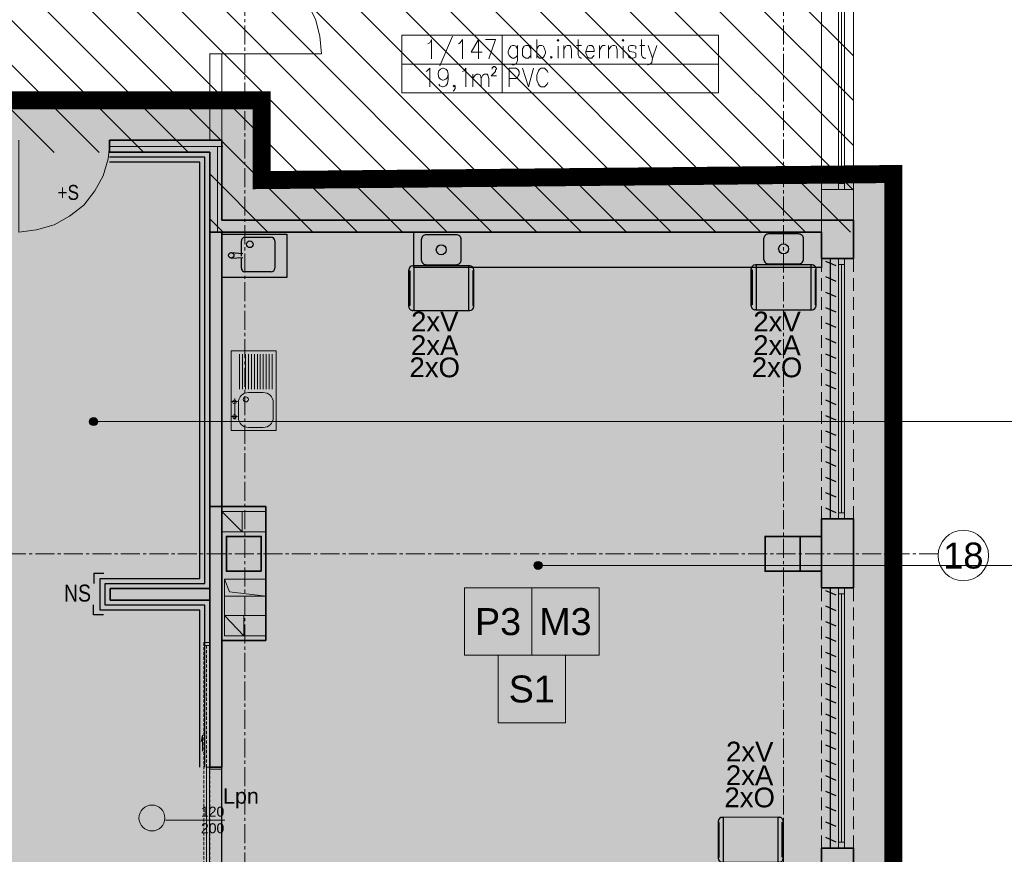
# Model space of a CAD drawing. Header units: millimetres. Extents: x -9409 to -3369, y -15007 to -6597.
# Tile 129 of 132: x -5515 to -4528, y -9448 to -8612. Entities that reach past the tile are written whole.
import ezdxf
from ezdxf.enums import TextEntityAlignment as Align

# ---------------------------------------------------------------- set-up
doc = ezdxf.new("R2010")
doc.units = ezdxf.units.MM
for name, pattern in [('ACAD_ISO02W100', [15, 12, -3]), ('CENTER2', [28.575, 19.05, -3.175, 3.175, -3.175]), ('CONTINU', [0]), ('DASHED', [19.05, 12.7, -6.35]), ('DASHED2', [0.375, 0.25, -0.125]), ('HIDDEN2', [4.7625, 3.175, -1.5875])]:
    doc.linetypes.add(name, pattern=pattern)
for name, color, linetype, lineweight in [('_opis', 8, 'Continuous', 5), ('A-AREA-____-IDEN', 81, 'Continuous', 5), ('SQ EI', 1, 'ZYGZAK', 9), ('sq_bud istn', 253, 'Continuous', 15), ('SQ_Drzwi', 170, 'Continuous', 9), ('SQ_HATCH', 140, 'Continuous', 13), ('SQ_ISTN.Ściany', 140, 'Continuous', 35), ('Sq_Okna', 170, 'Continuous', 9), ('SQ_Osie', 220, 'CENTER2', 9), ('SQ_PROJ.Ściany', 7, 'Continuous', 35), ('SQ_TECHNOLOGIA', 251, 'Continuous', 9), ('SQ_ZAKRES_OPRACOWANIA', 7, 'ACAD_ISO02W100', 20), ('WYPOSAŻENIE WBUDOWANE', 11, 'Continuous', 25)]:
    doc.layers.add(name, color=color, linetype=linetype, lineweight=lineweight)
for name, color, linetype, lineweight, true_color in [('_rolety', 7, 'Continuous', 25, 0x21dec2), ('_wykończeniówka_listwy podłogowe', 7, 'Continuous', 25, 0xd042ff), ('SQ_P.POŻ', 7, 'CONTINU', 13, 0xc70000), ('SQ_STOLARKA ISTNIEJĄCA', 7, 'Continuous', 9, 0x575757), ('SQ_Widok', 7, 'DASHED', 15, 0x474747), ('W-listwa', 7, 'ZIGZAG', 18, 0xe19705), ('W-poręcz', 92, 'FENCELINE1', 18, 0x00bd00)]:
    doc.layers.add(name, color=color, linetype=linetype, lineweight=lineweight, true_color=true_color)
doc.layers.add('PDF _Geometria', color=7, linetype='Continuous')
doc.styles.add('Arial Narrow_2', font='ARIALN.TTF', dxfattribs={"height": 20})
doc.styles.add('Q_Arial', font='arial.ttf')
doc.styles.add('SQ_Arial Narrow', font='ARIALN.TTF')
doc.styles.get("Standard").update_dxf_attribs({"font": 'arial.ttf'})
doc.linetypes.add('FENCELINE1', pattern='A,0.25,-0.1,[133,ltypeshp.shx,S=0.1,R=0,X=-0.1,Y=0],-0.1,1', length=1.45)
doc.linetypes.add('ZIGZAG', pattern='A,0.0001,-0.2,[131,ltypeshp.shx,S=0.2,R=0,X=-0.2,Y=0],-0.4,[131,ltypeshp.shx,S=0.2,R=180,X=0.2,Y=0],-0.2', length=0.8001)
doc.linetypes.add('ZYGZAK', pattern='A,0.00254,-5.08,[131,ltypeshp.shx,S=5.08,R=0,X=-5.08,Y=0],-10.16,[131,ltypeshp.shx,S=5.08,R=180,X=5.08,Y=0],-5.08', length=20.32254)

# ---------------------------------------------------------------- blocks, each defined once
blk = doc.blocks.new('A$C4228550E')
for p, q in [((0, 4), (0, 41)), ((0, 40), (1, 40)), ((1, 40), (1, 5)), ((4, 45), (5, 45)), ((61, 45), (60, 45)), ((65, 40), (64, 40)), ((64, 40), (64, 5)), ((65, 4), (65, 41)), ((1, 5), (0, 5)), ((64, 5), (65, 5)), ((5, 0), (4, 0)), ((60, 0), (61, 0))]:
    blk.add_line(p, q)
blk.add_lwpolyline([(17.5, 46), (47.5, 46, 0.414214), (52.5, 51), (52.5, 71, 0.414214), (47.5, 76), (17.5, 76, 0.414214), (12.5, 71), (12.5, 51, 0.414214)], format="xyb", close=True)
blk.add_lwpolyline([(5, 0), (60, 0), (60, 45), (5, 45)], close=True)
blk.add_circle((32.5, 61), 5)
for centre, start, end in [((4, 41), 90, 180), ((61, 41), 0, 90), ((4, 4), 180, 270), ((61, 4), 270, 0)]:
    blk.add_arc(centre, 4, start, end)
blk = doc.blocks.new('zlew_02')
at = {"layer": 'WYPOSAŻENIE WBUDOWANE', "lineweight": 0}
for p, q in [((3.51, 36.77), (38.51, 36.77)), ((3.51, 33.77), (38.51, 33.77)), ((3.51, 30.77), (38.51, 30.77)), ((3.51, 27.77), (38.51, 27.77)), ((3.51, 24.77), (38.51, 24.77)), ((3.51, 21.77), (38.51, 21.77)), ((3.51, 18.77), (38.51, 18.77)), ((3.51, 15.77), (38.51, 15.77)), ((3.51, 12.77), (38.51, 12.77)), ((3.51, 9.77), (38.51, 9.77)), ((3.51, 6.77), (38.51, 6.77)), ((3.51, 3.77), (38.51, 3.77))]:
    blk.add_line(p, q, dxfattribs=at)
blk.add_lwpolyline([(0, 45), (80, 45), (80, 0), (0, 0)], close=True, dxfattribs=at)
for points in [[(68.89, 41.41), (48.04, 41.41)], [(56.06, 41.41), (48.04, 41.41)], [(68.89, 41.41), (48.04, 41.41)], [(56.06, 41.41), (48.04, 41.41)], [(68.89, 41.41), (48.04, 41.41)], [(50.97, 44.26), (50.97, 38.57)], [(50.97, 44.26), (50.97, 38.57)], [(65.8, 44.26), (65.8, 38.57)], [(65.8, 44.26), (65.8, 38.57)]]:
    blk.add_lwpolyline(points, dxfattribs=at)
blk.add_lwpolyline([(51.9, 37.77), (66.9, 37.77, -0.414214), (76.9, 27.77), (76.9, 12.77, -0.414214), (66.9, 2.77), (51.9, 2.77, -0.414214), (41.9, 12.77), (41.9, 27.77, -0.414214)], format="xyb", close=True, dxfattribs=at)
for centre, radius in [((51.19, 41.62), 1.91), ((51.19, 41.62), 1.91), ((51.19, 41.62), 1.91), ((51.19, 41.62), 1.91), ((66.01, 41.62), 1.91), ((66.01, 41.62), 1.91), ((66.01, 41.62), 1.91), ((66.01, 41.62), 1.91), ((48.83, 30.28), 2.54)]:
    blk.add_circle(centre, radius, dxfattribs=at)
blk = doc.blocks.new('point')
at = {"layer": 'A-AREA-____-IDEN', "lineweight": -2}
h = blk.add_hatch(color=256, dxfattribs=at)
h.dxf.hatch_style = 1
edge = h.paths.add_edge_path()
edge.add_arc((0, 0), 4, 0, 360)
blk.add_circle((0, 0), 4, dxfattribs=at)
blk = doc.blocks.new('posadzka')
at = {"layer": '_opis'}
blk.add_lwpolyline([(54442.94, 11846.05), (54442.94, 11891.05), (54397.94, 11891.05), (54397.94, 11846.05)], close=True, dxfattribs=at)
at = {"layer": '_opis', "color": 2, "style": 'Q_Arial'}
blk.add_attdef('posadzka', text='', height=18, dxfattribs=at).set_placement((54420.44, 11868.55), align=Align.MIDDLE)
blk = doc.blocks.new('sufit')
at = {"layer": '_opis'}
blk.add_lwpolyline([(54487.94, 11846.05), (54487.94, 11891.05), (54442.94, 11891.05), (54442.94, 11846.05)], close=True, dxfattribs=at)
at = {"layer": '_opis', "color": 2, "style": 'Q_Arial'}
blk.add_attdef('sufit', text='', height=18, dxfattribs=at).set_placement((54465.44, 11868.55), align=Align.MIDDLE)
blk = doc.blocks.new('drzwi przesuwne 120')
at = {"layer": 'SQ_Drzwi', "linetype": 'HIDDEN2'}
for points in [[(7475.18, 7012.23), (7475.18, 6761.23), (7469.18, 6761.23), (7469.18, 7012.23)], [(7472.68, 7009.23), (7472.68, 6887.23), (7469.68, 6887.23), (7469.68, 7009.23)]]:
    blk.add_lwpolyline(points, close=True, dxfattribs=at)
at = {"layer": 'SQ_Drzwi'}
for points in [[(7469.18, 7012.23), (7475.18, 7012.23), (7475.18, 7009.23), (7469.18, 7009.23)], [(7472.68, 6887.23), (7472.68, 6765.23), (7469.68, 6765.23), (7469.68, 6887.23)]]:
    blk.add_lwpolyline(points, close=True, dxfattribs=at)
for points in [[(7476.41, 6903.34), (7476.41, 6919.34), (7477.91, 6912.72)], [(7469.68, 6885.23), (7469.68, 6887.23), (7457.18, 6887.23), (7457.18, 6885.23), (7469.68, 6885.23)], [(7513.7, 6834.23), (7454.08, 6834.23)], [(7475.18, 6763.23), (7475.18, 6765.23), (7457.18, 6765.23), (7457.18, 6763.23), (7469.18, 6763.23)], [(7475.18, 6763.23), (7475.18, 6761.23), (7469.18, 6761.23), (7469.18, 6763.23)]]:
    blk.add_lwpolyline(points, dxfattribs=at)
blk.add_circle((7527.21, 6836.23), 13, dxfattribs=at)
blk = doc.blocks.new('słupy konstr bud B')
at = {"layer": 'SQ_ISTN.Ściany', "lineweight": 5}
h = blk.add_hatch(dxfattribs=at)
h.set_pattern_fill('JIS_STN_1E', color=256, scale=10)
h.paths.add_polyline_path([(21350.78, 18613.95), (21315.78, 18613.95), (21315.78, 18578.95), (21350.78, 18578.95)])
h.paths.add_polyline_path([(21890.78, 18613.95), (21855.78, 18613.95), (21855.78, 18578.95), (21890.78, 18578.95)])
h.paths.add_polyline_path([(22190.78, 18613.95), (22155.78, 18613.95), (22155.78, 18578.95), (22190.78, 18578.95)])
h.paths.add_polyline_path([(22730.78, 18613.95), (22695.78, 18613.95), (22695.78, 18578.95), (22730.78, 18578.95)])
h.paths.add_polyline_path([(22730.78, 17953.95), (22695.78, 17953.95), (22695.78, 17918.95), (22730.78, 17918.95)])
h.paths.add_polyline_path([(22190.78, 17953.95), (22155.78, 17953.95), (22155.78, 17918.95), (22190.78, 17918.95)])
h.paths.add_polyline_path([(21890.78, 17953.95), (21855.78, 17953.95), (21855.78, 17918.95), (21890.78, 17918.95)])
h.paths.add_polyline_path([(21350.78, 17953.95), (21315.78, 17953.95), (21315.78, 17918.95), (21350.78, 17918.95)])
h.paths.add_polyline_path([(21350.78, 17293.95), (21315.78, 17293.95), (21315.78, 17258.95), (21350.78, 17258.95)])
h.paths.add_polyline_path([(21890.78, 17293.95), (21855.78, 17293.95), (21855.78, 17258.95), (21890.78, 17258.95)])
h.paths.add_polyline_path([(22190.78, 17293.95), (22155.78, 17293.95), (22155.78, 17258.95), (22190.78, 17258.95)])
h.paths.add_polyline_path([(22730.78, 17293.95), (22695.78, 17293.95), (22695.78, 17258.95), (22730.78, 17258.95)])
h.paths.add_polyline_path([(22695.78, 16633.95), (22730.78, 16633.95), (22730.78, 16598.95), (22695.78, 16598.95)])
h.paths.add_polyline_path([(22695.78, 14653.95), (22730.78, 14653.95), (22730.78, 14618.95), (22695.78, 14618.95)])
h.paths.add_polyline_path([(22695.78, 15313.95), (22730.78, 15313.95), (22730.78, 15278.95), (22695.78, 15278.95)])
h.paths.add_polyline_path([(22695.78, 15973.95), (22730.78, 15973.95), (22730.78, 15938.95), (22695.78, 15938.95)])
h.paths.add_polyline_path([(22155.78, 14653.95), (22190.78, 14653.95), (22190.78, 14618.95), (22155.78, 14618.95)])
h.paths.add_polyline_path([(22155.78, 15313.95), (22190.78, 15313.95), (22190.78, 15278.95), (22155.78, 15278.95)])
h.paths.add_polyline_path([(22155.78, 15973.95), (22190.78, 15973.95), (22190.78, 15938.95), (22155.78, 15938.95)])
h.paths.add_polyline_path([(22155.78, 16633.95), (22190.78, 16633.95), (22190.78, 16598.95), (22155.78, 16598.95)])
h.paths.add_polyline_path([(21855.78, 14653.95), (21890.78, 14653.95), (21890.78, 14618.95), (21855.78, 14618.95)])
h.paths.add_polyline_path([(21855.78, 15313.95), (21890.78, 15313.95), (21890.78, 15278.95), (21855.78, 15278.95)])
h.paths.add_polyline_path([(21855.78, 15973.95), (21890.78, 15973.95), (21890.78, 15938.95), (21855.78, 15938.95)])
h.paths.add_polyline_path([(21855.78, 16633.95), (21890.78, 16633.95), (21890.78, 16598.95), (21855.78, 16598.95)])
h.paths.add_polyline_path([(21315.78, 14653.95), (21350.78, 14653.95), (21350.78, 14618.95), (21315.78, 14618.95)])
h.paths.add_polyline_path([(21315.78, 15313.95), (21350.78, 15313.95), (21350.78, 15278.95), (21315.78, 15278.95)])
h.paths.add_polyline_path([(21315.78, 15973.95), (21350.78, 15973.95), (21350.78, 15938.95), (21315.78, 15938.95)])
h.paths.add_polyline_path([(21315.78, 16633.95), (21350.78, 16633.95), (21350.78, 16598.95), (21315.78, 16598.95)])
at = {"layer": 'SQ_ISTN.Ściany'}
for points in [[(21315.78, 15313.95), (21350.78, 15313.95), (21350.78, 15278.95), (21315.78, 15278.95)], [(21855.78, 15313.95), (21890.78, 15313.95), (21890.78, 15278.95), (21855.78, 15278.95)]]:
    blk.add_lwpolyline(points, close=True, dxfattribs=at)
blk = doc.blocks.new('stan projektowany')
at = {"layer": 'sq_bud istn'}
h = blk.add_hatch(dxfattribs=at)
h.set_pattern_fill('LINE', color=256, scale=10, angle=135)
h.set_pattern_definition([(135, (-52710.16, -21414.304), (-22.45064, -22.45064), [])])
h.paths.add_polyline_path([(-15144.65, 11515.59), (-15046.65, 11515.59), (-15046.65, 11777.98), (-17204.52, 11777.98), (-17204.52, 11515.59), (-16664.65, 11515.59), (-16667.99, 10408.67), (-17204.52, 10408.67), (-17204.52, 8874.34), (-16667.99, 8874.34), (-16667.99, 8504.05), (-16382.65, 8503.65), (-16382.93, 8841.15), (-16219.65, 8841.15), (-16219.65, 9267.59), (-16019.65, 9267.59), (-16019.65, 10563.13), (-15789.65, 10563.13), (-15789.65, 10483.59), (-15752.65, 10483.59), (-15144.65, 10483.59)])
at = {"layer": 'SQ_HATCH'}
h = blk.add_hatch(dxfattribs=at)
h.set_pattern_fill('ANGLE')
h.set_pattern_definition([(0, (-10464.962, 6233.929), (0, 6.985), [5.08, -1.905]), (90, (-10464.962, 6233.929), (-6.985, 4e-16), [5.08, -1.905])])
h.paths.add_polyline_path([(-15233.14, 8198.65), (-15198.14, 8198.65), (-15176.65, 8198.65), (-15176.65, 8216.15), (-15144.65, 8216.15), (-15144.65, 8147.15), (-15144.65, 7886.15), (-15144.65, 7837.15), (-15144.65, 7734.77), (-15104.65, 7734.77), (-15104.65, 10535.59), (-15737.65, 10535.59), (-15737.65, 10615.59), (-15789.65, 10615.59), (-16075.65, 10615.59), (-16075.65, 9587.27), (-16120.11, 9587.27), (-16120.11, 9436.61), (-16071.65, 9436.61), (-16071.65, 9307.59), (-16259.65, 9307.59), (-16259.65, 8898.65), (-16704.65, 8898.65), (-16704.65, 7768.15), (-16704.65, 7751.82), (-16685.57, 7751.82), (-16685.57, 7130.61), (-16718.15, 7131.63), (-16718.15, 7178.15), (-16999.65, 7178.15), (-16999.65, 7808.15), (-19394.65, 7808.15), (-19394.65, 6211.23), (-19462.48, 6211.23), (-19462.48, 5925.46), (-18509.26, 5925.46), (-18509.26, 6211.23), (-17103.03, 6223.02), (-17103.03, 5881.49), (-15104.65, 5873.27), (-15104.65, 7734.77), (-15144.65, 7734.77), (-15144.65, 7707.15), (-15176.65, 7707.15), (-15176.65, 7706.65), (-15176.65, 7706.65), (-15259.89, 7706.65), (-15259.87, 7706.75), (-15259.87, 7707.15), (-15292.71, 7707.15), (-15292.71, 7696.65), (-15292.7, 7696.65), (-15292.71, 7706.65), (-15297.71, 7706.65), (-15297.7, 7699.45, 0.414214), (-15297.4, 7699.15), (-15296.5, 7699.15, -0.414214), (-15296.2, 7698.85), (-15296.2, 7696.95, 0.527766), (-15295.86, 7696.59, -0.450501), (-15295.27, 7696.07, -0.414104), (-15295.79, 7695.54), (-15295.07, 7695.5), (-15295.79, 7695.54, -0.414323), (-15296.32, 7696.07, -0.409171), (-15295.87, 7696.65, -0.450389), (-15296.2, 7696.95), (-15296.2, 7698.85, 0.414214), (-15296.5, 7699.15), (-15297.4, 7699.15, -0.414214), (-15297.7, 7699.45), (-15297.71, 7706.65), (-15292.71, 7706.65), (-15292.71, 7707.15), (-15259.87, 7707.15), (-15259.87, 7734.77), (-15473.3, 7734.77), (-15473.3, 7771.14, -0.414214), (-15477.3, 7775.14, -1), (-15469.3, 7775.14, -0.414214), (-15473.3, 7771.14), (-15473.3, 7749.3), (-15457.7, 7749.3), (-15457.7, 7760.15), (-15457.96, 7760.19), (-15457.96, 7773.87), (-15457.96, 7787.54), (-15457.7, 7799.3), (-15457.7, 7787.58), (-15431.62, 7791.36, -0.038172), (-15427.99, 7791.64, -0.032853), (-15424.84, 7791.44, -0.057631), (-15419.72, 7790.17, -0.057695), (-15415.53, 7788.02, -0.068919), (-15411.87, 7784.77, -0.070278), (-15409.44, 7780.92, -0.066142), (-15408.18, 7776.69, -0.045653), (-15407.94, 7773.2, -0.032968), (-15408.15, 7770.68, -0.068737), (-15409.44, 7766.28, -0.070278), (-15411.87, 7762.43, -0.068919), (-15415.53, 7759.18, -0.057695), (-15419.72, 7757.03, -0.057631), (-15424.84, 7755.76, -0.032853), (-15427.99, 7755.56, -0.033182), (-15431.15, 7755.77), (-15457.7, 7760.15), (-15457.7, 7749.3), (-15473.3, 7749.3), (-15473.3, 7734.77), (-15259.87, 7734.77), (-15259.87, 7837.15), (-15259.9, 7837.15), (-15259.87, 7837.13), (-15176.65, 7837.15), (-15176.65, 7734.77), (-15144.65, 7734.77), (-15144.65, 7837.15), (-15144.65, 7886.15), (-15176.65, 7886.15), (-15176.65, 8147.15), (-15176.65, 8163.65), (-15198.14, 8163.65), (-15233.14, 8163.65)])
at = {"layer": 'SQ_HATCH', "linetype": 'ByBlock', "true_color": 0x939598}
blk.add_hatch(color=252, dxfattribs=at).paths.add_polyline_path([(-15777.65, 10483.59), (-15789.65, 10483.59), (-15789.65, 10208.45), (-15777.65, 10208.45)])
at = {"layer": 'SQ_ISTN.Ściany', "lineweight": 5}
h = blk.add_hatch(dxfattribs=at)
h.set_pattern_fill('JIS_STN_1E', color=256, scale=10, angle=180)
h.set_pattern_definition([(225, (6117.647, 25457.596), (7.0710678, -7.0710678), []), (225, (6110.597, 25457.596), (7.0710678, -7.0710678), [10, -5])])
h.paths.add_polyline_path([(-15233.14, 6843.65), (-15198.14, 6843.65), (-15198.14, 6878.65), (-15233.14, 6878.65)])
h.paths.add_polyline_path([(-15773.14, 6843.65), (-15738.14, 6843.65), (-15738.14, 6878.65), (-15773.14, 6878.65)])
h.paths.add_polyline_path([(-16073.14, 6843.65), (-16038.14, 6843.65), (-16038.14, 6878.65), (-16073.14, 6878.65)])
h.paths.add_polyline_path([(-16613.14, 6843.65), (-16578.14, 6843.65), (-16578.14, 6878.65), (-16613.14, 6878.65)])
h.paths.add_polyline_path([(-16613.14, 7503.65), (-16578.14, 7503.65), (-16578.14, 7538.65), (-16613.14, 7538.65)])
h.paths.add_polyline_path([(-16073.14, 7503.65), (-16038.14, 7503.65), (-16038.14, 7538.65), (-16073.14, 7538.65)])
h.paths.add_polyline_path([(-15773.14, 7503.65), (-15738.14, 7503.65), (-15738.14, 7538.65), (-15773.14, 7538.65)])
h.paths.add_polyline_path([(-15233.14, 7503.65), (-15198.14, 7503.65), (-15198.14, 7538.65), (-15233.14, 7538.65)])
h.paths.add_polyline_path([(-15233.14, 8163.65), (-15198.14, 8163.65), (-15198.14, 8198.65), (-15233.14, 8198.65)])
h.paths.add_polyline_path([(-15773.14, 8163.65), (-15738.14, 8163.65), (-15738.14, 8198.65), (-15773.14, 8198.65)])
h.paths.add_polyline_path([(-16073.14, 8163.65), (-16038.14, 8163.65), (-16038.14, 8198.65), (-16073.14, 8198.65)])
h.paths.add_polyline_path([(-16613.14, 8163.65), (-16578.14, 8163.65), (-16578.14, 8198.65), (-16613.14, 8198.65)])
h.paths.add_polyline_path([(-16578.14, 8823.65), (-16613.14, 8823.65), (-16613.14, 8858.65), (-16578.14, 8858.65)])
h.paths.add_polyline_path([(-16578.14, 10803.65), (-16613.14, 10803.65), (-16613.14, 10838.65), (-16578.14, 10838.65)])
h.paths.add_polyline_path([(-16578.14, 10143.65), (-16613.14, 10143.65), (-16613.14, 10178.65), (-16578.14, 10178.65)])
h.paths.add_polyline_path([(-16578.14, 9483.65), (-16613.14, 9483.65), (-16613.14, 9518.65), (-16578.14, 9518.65)])
h.paths.add_polyline_path([(-16038.14, 10803.65), (-16073.14, 10803.65), (-16073.14, 10838.65), (-16038.14, 10838.65)])
h.paths.add_polyline_path([(-16038.14, 10143.65), (-16073.14, 10143.65), (-16073.14, 10178.65), (-16038.14, 10178.65)])
h.paths.add_polyline_path([(-16038.14, 9483.65), (-16073.14, 9483.65), (-16073.14, 9518.65), (-16038.14, 9518.65)])
h.paths.add_polyline_path([(-16038.14, 8823.65), (-16073.14, 8823.65), (-16073.14, 8858.65), (-16038.14, 8858.65)])
h.paths.add_polyline_path([(-15738.14, 10803.65), (-15773.14, 10803.65), (-15773.14, 10838.65), (-15738.14, 10838.65)])
h.paths.add_polyline_path([(-15738.14, 10143.65), (-15773.14, 10143.65), (-15773.14, 10178.65), (-15738.14, 10178.65)])
h.paths.add_polyline_path([(-15738.14, 9483.65), (-15773.14, 9483.65), (-15773.14, 9518.65), (-15738.14, 9518.65)])
h.paths.add_polyline_path([(-15738.14, 8823.65), (-15773.14, 8823.65), (-15773.14, 8858.65), (-15738.14, 8858.65)])
h.paths.add_polyline_path([(-15198.14, 10803.65), (-15233.14, 10803.65), (-15233.14, 10838.65), (-15198.14, 10838.65)])
h.paths.add_polyline_path([(-15198.14, 10143.65), (-15233.14, 10143.65), (-15233.14, 10178.65), (-15198.14, 10178.65)])
h.paths.add_polyline_path([(-15198.14, 9483.65), (-15233.14, 9483.65), (-15233.14, 9518.65), (-15198.14, 9518.65)])
h.paths.add_polyline_path([(-15198.14, 8823.65), (-15233.14, 8823.65), (-15233.14, 8858.65), (-15198.14, 8858.65)])
at = {"layer": 'PDF _Geometria', "lineweight": 13}
for points in [[(-15733.65, 10203.45), (-15777.65, 10203.45), (-15777.65, 10183.14), (-15733.65, 10183.14)], [(-15757.34, 10203.45), (-15757.34, 10183.14), (-15777.65, 10203.45)], [(-15775.11, 10118.83), (-15733.65, 10118.83), (-15770.04, 10123.07), (-15775.11, 10135.76)], [(-15755.65, 10099.37), (-15755.65, 10079.07), (-15775.11, 10099.37), (-15733.65, 10099.37)]]:
    blk.add_lwpolyline(points, dxfattribs=at)
blk.add_lwpolyline([(-15733.65, 10135.76), (-15775.11, 10135.76), (-15775.11, 10079.07), (-15733.65, 10079.07)], close=True, dxfattribs=at)
at = {"layer": 'SQ EI', "lineweight": 25, "const_width": 1}
for points in [[(-15776.63, 10569.19), (-15890.31, 10569.19)], [(-15781.89, 10569.19), (-15781.89, 10483.59)]]:
    blk.add_lwpolyline(points, dxfattribs=at)
at = {"layer": 'sq_bud istn'}
for p, q in [((-15159.65, 10781.15), (-15159.65, 10532.15)), ((-15156.65, 10781.15), (-15156.65, 10532.15)), ((-15153.65, 10781.15), (-15153.65, 10532.15)), ((-15777.65, 10662.06), (-15789.88, 10662.06)), ((-15789.65, 10662.06), (-15789.65, 10575.59)), ((-15777.65, 10662.06), (-15789.65, 10662.06)), ((-15777.65, 10662.06), (-15777.65, 10575.59)), ((-15777.65, 10575.59), (-15777.65, 10495.59)), ((-15176.65, 10526.15), (-15176.65, 10483.59)), ((-15144.65, 10526.15), (-15144.65, 10483.59)), ((-15176.65, 10495.59), (-15777.65, 10495.59))]:
    blk.add_line(p, q, dxfattribs=at)
for points in [[(-15176.65, 10526.15), (-15176.65, 10787.15)], [(-15144.65, 10526.15), (-15144.65, 10787.15)], [(-15777.65, 10662.06), (-15677.8, 10662.06), (-15679.5, 10679.83), (-15683.72, 10696.75), (-15691.34, 10711.98), (-15701.49, 10726.36), (-15713.34, 10739.06), (-15727.73, 10749.21), (-15743.81, 10755.98), (-15760.72, 10761.06), (-15777.65, 10761.9)], [(-15546.47, 10679.82), (-15559.16, 10650.21)], [(-15571.01, 10672.21), (-15569.31, 10673.05), (-15567.62, 10676.44), (-15567.62, 10656.98)], [(-15540.54, 10672.21), (-15538.85, 10673.05), (-15536.31, 10676.44), (-15536.31, 10656.98)], [(-15520.23, 10656.98), (-15520.23, 10676.44), (-15527.85, 10663.74), (-15516.85, 10663.74)], [(-15510.08, 10656.98), (-15503.31, 10676.44), (-15513.47, 10676.44)], [(-15481.31, 10667.13), (-15483, 10669.67), (-15484.69, 10670.52), (-15486.39, 10670.52), (-15488.08, 10669.67), (-15489.78, 10667.13), (-15490.62, 10664.6), (-15490.62, 10662.9), (-15489.78, 10660.36), (-15488.08, 10658.67), (-15486.39, 10657.82), (-15484.69, 10657.82), (-15483, 10658.67), (-15481.31, 10660.36)], [(-15481.31, 10670.52), (-15481.31, 10655.28), (-15482.16, 10652.75), (-15483, 10651.9), (-15484.69, 10651.05), (-15486.39, 10651.05), (-15488.08, 10651.9)], [(-15467.78, 10667.13), (-15469.47, 10669.67), (-15470.32, 10670.52), (-15472.85, 10670.52), (-15474.54, 10669.67), (-15476.24, 10667.13), (-15476.24, 10660.36), (-15474.54, 10658.67), (-15472.85, 10657.82), (-15470.32, 10657.82), (-15469.47, 10658.67), (-15467.78, 10660.36)], [(-15467.78, 10670.52), (-15467.78, 10657.82)], [(-15461.85, 10676.44), (-15461.85, 10657.82)], [(-15461.85, 10667.13), (-15460.16, 10669.67), (-15459.31, 10670.52), (-15456.77, 10670.52), (-15455.08, 10669.67), (-15454.24, 10667.13), (-15453.39, 10664.6), (-15453.39, 10662.9), (-15454.24, 10660.36), (-15455.08, 10658.67), (-15456.77, 10657.82), (-15459.31, 10657.82), (-15460.16, 10658.67), (-15461.85, 10660.36)], [(-15440.7, 10669.67), (-15440.7, 10657.82)], [(-15434.78, 10670.52), (-15434.78, 10657.82)], [(-15434.78, 10666.29), (-15433.08, 10669.67), (-15431.39, 10670.52), (-15428.86, 10670.52), (-15428.01, 10669.67), (-15427.16, 10666.29), (-15427.16, 10657.82)], [(-15422.08, 10670.52), (-15417.01, 10670.52)], [(-15420.39, 10676.44), (-15420.39, 10661.2), (-15419.54, 10658.67), (-15417.85, 10657.82), (-15417.01, 10657.82)], [(-15412.78, 10664.6), (-15404.31, 10664.6), (-15404.31, 10666.29), (-15405.16, 10668.82), (-15406, 10669.67), (-15406.85, 10670.52), (-15409.39, 10670.52), (-15411.09, 10669.67), (-15411.93, 10667.13), (-15412.78, 10664.6), (-15412.78, 10662.9), (-15411.93, 10660.36), (-15411.09, 10658.67), (-15409.39, 10657.82), (-15406.85, 10657.82), (-15406, 10658.67), (-15404.31, 10660.36)], [(-15399.24, 10670.52), (-15399.24, 10657.82)], [(-15399.24, 10664.6), (-15398.39, 10667.13), (-15396.7, 10669.67), (-15395.85, 10670.52), (-15393.32, 10670.52)], [(-15389.92, 10670.52), (-15389.92, 10657.82)], [(-15389.92, 10666.29), (-15387.39, 10669.67), (-15385.69, 10670.52), (-15384, 10670.52), (-15382.31, 10669.67), (-15381.47, 10666.29), (-15381.47, 10657.82)], [(-15375.55, 10669.67), (-15375.55, 10657.82)], [(-15362.85, 10667.13), (-15362.85, 10669.67), (-15365.39, 10670.52), (-15367.92, 10670.52), (-15369.63, 10669.67), (-15370.46, 10667.13), (-15369.63, 10665.43), (-15368.78, 10664.6), (-15364.54, 10663.74), (-15362.85, 10662.9), (-15362.85, 10658.67), (-15365.39, 10657.82), (-15367.92, 10657.82), (-15369.63, 10658.67), (-15370.46, 10660.36)], [(-15358.62, 10670.52), (-15353.55, 10670.52)], [(-15356.93, 10676.44), (-15356.93, 10661.2), (-15356.08, 10658.67), (-15354.39, 10657.82), (-15352.7, 10657.82)], [(-15350.16, 10670.52), (-15345.93, 10657.82), (-15341.7, 10670.52)], [(-15279.93, 10651.9), (-15496.54, 10651.9), (-15597.23, 10651.9)], [(-15506.7, 10646.83), (-15506.7, 10648.52), (-15505.85, 10648.52), (-15505.85, 10649.36), (-15504.16, 10649.36), (-15503.31, 10648.52), (-15502.46, 10647.67), (-15502.46, 10646.83), (-15503.31, 10645.97), (-15503.31, 10644.28), (-15507.55, 10640.05), (-15502.46, 10640.05)], [(-15345.93, 10657.82), (-15346.77, 10653.59), (-15348.46, 10651.9), (-15350.16, 10651.05), (-15351, 10651.05)], [(-15572.7, 10644.28), (-15571.85, 10645.13), (-15569.31, 10647.67), (-15569.31, 10629.06)], [(-15550.7, 10641.74), (-15551.54, 10638.36), (-15553.24, 10636.67), (-15555.77, 10635.82), (-15556.62, 10635.82), (-15558.31, 10636.67), (-15560, 10638.36), (-15560.85, 10641.74), (-15560.85, 10642.6), (-15560, 10645.13), (-15558.31, 10646.83), (-15556.62, 10647.67), (-15555.77, 10647.67), (-15553.24, 10646.83), (-15551.54, 10645.13), (-15550.7, 10641.74), (-15550.7, 10636.67), (-15551.54, 10632.44), (-15553.24, 10629.9), (-15555.77, 10629.06), (-15556.62, 10629.06), (-15559.16, 10629.9), (-15560, 10631.59)], [(-15536.31, 10644.28), (-15534.62, 10645.13), (-15532.93, 10647.67), (-15532.93, 10629.06)], [(-15526.16, 10641.74), (-15526.16, 10629.06)], [(-15526.16, 10637.51), (-15523.62, 10640.9), (-15521.93, 10641.74), (-15520.23, 10641.74), (-15518.54, 10640.9), (-15517.7, 10637.51), (-15517.7, 10629.06)], [(-15517.7, 10637.51), (-15516, 10640.9), (-15514.31, 10641.74), (-15511.78, 10641.74), (-15510.93, 10640.9), (-15510.08, 10637.51), (-15510.08, 10629.06)], [(-15489.78, 10629.06), (-15489.78, 10647.67), (-15483, 10647.67), (-15481.31, 10646.83), (-15480.47, 10645.97), (-15479.62, 10644.28), (-15479.62, 10641.74), (-15480.47, 10640.05), (-15481.31, 10638.36), (-15483, 10637.51), (-15489.78, 10637.51)], [(-15476.24, 10647.67), (-15470.32, 10629.06), (-15465.24, 10647.67)], [(-15450.85, 10643.43), (-15451.7, 10645.13), (-15453.39, 10646.83), (-15454.24, 10647.67), (-15457.62, 10647.67), (-15459.31, 10646.83), (-15460.16, 10645.13), (-15461, 10643.43), (-15461.85, 10640.9), (-15461.85, 10635.82), (-15461, 10633.28), (-15460.16, 10631.59), (-15459.31, 10629.9), (-15457.62, 10629.06), (-15454.24, 10629.06), (-15453.39, 10629.9), (-15451.7, 10631.59), (-15450.85, 10633.28)], [(-15543.93, 10629.9), (-15544.77, 10629.06), (-15545.62, 10629.9), (-15544.77, 10630.75), (-15543.93, 10629.9), (-15543.93, 10627.36), (-15544.77, 10625.67), (-15545.62, 10624.82)], [(-15176.65, 10526.15), (-15144.65, 10526.15)]]:
    blk.add_lwpolyline(points, dxfattribs=at)
for points in [[(-15279.93, 10623.13), (-15279.93, 10680.67), (-15496.54, 10680.67), (-15597.23, 10680.67), (-15597.23, 10623.13), (-15496.54, 10623.13), (-15496.54, 10680.67), (-15496.54, 10623.13)], [(-15441.54, 10675.59), (-15440.7, 10674.75), (-15439.85, 10675.59), (-15440.7, 10676.44)], [(-15376.39, 10675.59), (-15375.55, 10674.75), (-15374.7, 10675.59), (-15375.55, 10676.44)], [(-15447.47, 10659.51), (-15448.32, 10658.67), (-15447.47, 10657.82), (-15446.62, 10658.67)], [(-15159.65, 10526.15), (-15153.65, 10526.15), (-15153.65, 10532.15), (-15159.65, 10532.15)]]:
    blk.add_lwpolyline(points, close=True, dxfattribs=at)
at = {"layer": 'sq_bud istn', "color": 18, "true_color": 0x000000}
blk.add_lwpolyline([(-15981.11, 10575.59), (-15981.11, 10483.35), (-15963.34, 10485.89), (-15945.57, 10490.96), (-15930.34, 10499.43), (-15915.96, 10510.43), (-15904.96, 10524.81), (-15896.49, 10540.04), (-15891.42, 10556.96), (-15889.73, 10575.59)], dxfattribs=at)
at = {"layer": 'SQ_ISTN.Ściany'}
for p, q in [((-15890.2, 10575.59), (-15890.2, 10563.59)), ((-15789.65, 10563.59), (-15890.2, 10563.59)), ((-15789.65, 10563.59), (-15789.65, 10483.59)), ((-15176.65, 10483.59), (-15789.65, 10483.59)), ((-15789.65, 10483.59), (-15789.65, 9947.47)), ((-15777.65, 10483.59), (-15777.65, 9947.47)), ((-15176.65, 10457.15), (-15176.65, 10483.59)), ((-15789.65, 10208.45), (-15789.65, 9947.47)), ((-15777.65, 10208.45), (-15777.65, 9947.47)), ((-15733.65, 10208.45), (-15777.65, 10208.45)), ((-15733.65, 10074.37), (-15733.65, 10208.45)), ((-15176.65, 10196.15), (-15176.65, 10127.15)), ((-15144.65, 10196.15), (-15144.65, 10127.15)), ((-15198.14, 10178.65), (-15176.65, 10178.65)), ((-15198.14, 10143.65), (-15176.65, 10143.65)), ((-15789.65, 10126.45), (-15889.73, 10126.45)), ((-15889.73, 10126.45), (-15889.73, 10114.6)), ((-15889.73, 10114.6), (-15789.65, 10114.6)), ((-15733.65, 10074.37), (-15777.65, 10074.37)), ((-15777.65, 9947.47), (-15789.65, 9947.47)), ((-15176.65, 9866.15), (-15176.65, 9797.15)), ((-15144.65, 9866.15), (-15144.65, 9816.76))]:
    blk.add_line(p, q, dxfattribs=at)
for points in [[(-15144.65, 10457.15), (-15144.65, 10495.59), (-15777.65, 10495.59), (-15777.65, 10575.59), (-15890.2, 10575.59)], [(-15176.65, 10457.15), (-15144.65, 10457.15)], [(-15176.65, 10196.15), (-15144.65, 10196.15)], [(-15176.65, 10127.15), (-15144.65, 10127.15)], [(-15176.65, 9866.15), (-15144.65, 9866.15)]]:
    blk.add_lwpolyline(points, dxfattribs=at)
at = {"layer": 'SQ_Osie'}
for p, q in [((-15754.65, 11604.94), (-15754.65, 6094.73)), ((-15214.65, 11604.94), (-15214.65, 6094.73))]:
    blk.add_line(p, q, dxfattribs=at)
blk.add_lwpolyline([(-15059.67, 10161.15), (-16726.65, 10161.15)], dxfattribs=at)
at = {"layer": 'SQ_Osie', "linetype": 'ByBlock'}
blk.add_circle((-15034.42, 10159.45), 25.25, dxfattribs=at)
at = {"layer": 'SQ_PROJ.Ściany'}
for p, q in [((-15789.65, 10208.45), (-15789.65, 10483.59)), ((-15789.65, 10208.45), (-15789.65, 10483.59)), ((-15777.65, 10208.45), (-15777.65, 10483.59)), ((-15777.65, 10208.45), (-15777.65, 10483.59))]:
    blk.add_line(p, q, dxfattribs=at)
blk.add_lwpolyline([(-15789.65, 10483.59), (-15777.65, 10483.59), (-15777.65, 10208.45), (-15789.65, 10208.45)], close=True, dxfattribs=at)
at = {"layer": 'SQ_STOLARKA ISTNIEJĄCA', "lineweight": 13}
for p, q in [((-15159.65, 10451.15), (-15159.65, 10202.15)), ((-15156.65, 10451.15), (-15156.65, 10202.15)), ((-15153.65, 10451.15), (-15153.65, 10202.15)), ((-15159.65, 10121.15), (-15159.65, 9872.15)), ((-15156.65, 10121.15), (-15156.65, 9872.15)), ((-15153.65, 10121.15), (-15153.65, 9872.15))]:
    blk.add_line(p, q, dxfattribs=at)
for points in [[(-15159.65, 10451.15), (-15153.65, 10451.15), (-15153.65, 10457.15), (-15159.65, 10457.15)], [(-15159.65, 10196.15), (-15153.65, 10196.15), (-15153.65, 10202.15), (-15159.65, 10202.15)], [(-15159.65, 10121.15), (-15153.65, 10121.15), (-15153.65, 10127.15), (-15159.65, 10127.15)], [(-15159.65, 9866.15), (-15153.65, 9866.15), (-15153.65, 9872.15), (-15159.65, 9872.15)]]:
    blk.add_lwpolyline(points, close=True, dxfattribs=at)
at = {"layer": 'SQ_Widok'}
for points in [[(-15176.65, 10196.15), (-15176.65, 10457.15)], [(-15144.65, 10196.15), (-15144.65, 10457.15)], [(-15176.65, 9866.15), (-15176.65, 10127.15)], [(-15144.65, 9866.15), (-15144.65, 10127.15)]]:
    blk.add_lwpolyline(points, dxfattribs=at)
at = {"layer": 'SQ_ZAKRES_OPRACOWANIA', "color": 251, "linetype": 'DASHED2', "ltscale": 100, "true_color": 0x636466, "const_width": 18}
blk.add_lwpolyline([(-16071.65, 9307.59), (-16071.65, 9436.61), (-16120.11, 9436.61), (-16120.11, 9587.27), (-16075.65, 9587.27), (-16075.65, 10615.59), (-15789.65, 10615.59), (-15737.65, 10615.59), (-15737.65, 10535.59), (-15104.65, 10541.71), (-15104.65, 7946.16)], dxfattribs=at)
at = {"layer": 'SQ_Drzwi', "xscale": -1}
blk.add_blockref('drzwi przesuwne 120', (-8320.47, 3060.25), dxfattribs=at)
at = {"layer": 'SQ_ISTN.Ściany', "rotation": 180}
blk.add_blockref('słupy konstr bud B', (6117.65, 25457.6), dxfattribs=at)
at = {"layer": 'Sq_Okna', "linetype": 'Continuous', "insert": (-15815.38, 9894.47), "char_height": 10, "attachment_point": 5, "rotation": 0.0101}
blk.add_mtext('\\pxi5.7025;120\\P200', dxfattribs=at)
at = {"layer": 'SQ_Osie'}
blk.add_text('18', height=26, dxfattribs=at).set_placement((-15034.42, 10159.45), align=Align.MIDDLE_CENTER)
at = {"layer": 'SQ_P.POŻ', "insert": (-15931.56, 10523.17), "char_height": 15, "width": 90.1214, "attachment_point": 5, "style": 'Arial Narrow_2'}
blk.add_mtext('+S', dxfattribs=at)
blk = doc.blocks.new('*U186')
at = {"layer": '_rolety', "linetype": 'CONTINU', "lineweight": 25, "ltscale": 0.8}
blk.add_lwpolyline([(2.88, -5.15), (7.32, 5.15)], dxfattribs=at)
blk = doc.blocks.new('*U187')
at = {"layer": '_rolety', "color": 0, "linetype": 'ByBlock', "lineweight": -2, "transparency": 16777216, "rotation": 270}
for p in [(-4702.47, -8851.29), (-4702.47, -8866.75), (-4702.47, -8882.2), (-4702.47, -8897.65), (-4702.47, -8913.1), (-4702.47, -8928.56), (-4702.47, -8944.01), (-4702.47, -8959.46), (-4702.47, -8974.91), (-4702.47, -8990.37), (-4702.47, -9005.82), (-4702.47, -9021.27), (-4702.47, -9036.73), (-4702.47, -9052.18), (-4702.47, -9067.63), (-4702.47, -9083.08), (-4702.47, -9098.54)]:
    blk.add_blockref('*U186', p, dxfattribs=at)
blk = doc.blocks.new('*U188')
at = {"layer": '_rolety', "linetype": 'CONTINU', "lineweight": 25, "ltscale": 0.8}
blk.add_lwpolyline([(2.88, -5.15), (7.32, 5.15)], dxfattribs=at)
blk = doc.blocks.new('*U189')
at = {"layer": '_rolety', "color": 0, "linetype": 'ByBlock', "lineweight": -2, "transparency": 16777216, "rotation": 270}
for p in [(-4702.47, -9181.29), (-4702.47, -9196.75), (-4702.47, -9212.2), (-4702.47, -9227.65), (-4702.47, -9243.1), (-4702.47, -9258.56), (-4702.47, -9274.01), (-4702.47, -9289.46), (-4702.47, -9304.91), (-4702.47, -9320.37), (-4702.47, -9335.82), (-4702.47, -9351.27), (-4702.47, -9366.73), (-4702.47, -9382.18), (-4702.47, -9397.63), (-4702.47, -9413.08), (-4702.47, -9428.54)]:
    blk.add_blockref('*U188', p, dxfattribs=at)

msp = doc.modelspace()

# ---------------------------------------------------------------- hatches: boundary and pattern name
at = {"layer": 'SQ_HATCH'}
h = msp.add_hatch(dxfattribs=at)
h.set_pattern_fill('ANGLE')
h.set_pattern_definition([(0, (0, -13074.651), (0, 6.985), [5.08, -1.905]), (90, (0, -13074.651), (-6.985, 4e-16), [5.08, -1.905])])
h.paths.add_polyline_path([(-4768.17, -11109.93), (-4733.17, -11109.93), (-4711.69, -11109.93), (-4711.69, -11092.43), (-4679.69, -11092.43), (-4679.69, -11161.43), (-4679.69, -11422.43), (-4679.69, -11471.43), (-4679.69, -11573.81), (-4639.69, -11573.81), (-4639.69, -8772.99), (-5272.69, -8772.99), (-5272.69, -8692.99), (-5324.69, -8692.99), (-5610.69, -8692.99), (-5610.69, -9721.31), (-5655.15, -9721.31), (-5655.15, -9871.97), (-5606.69, -9871.97), (-5606.69, -10000.99), (-5794.69, -10000.99), (-5794.69, -10409.93), (-6239.69, -10409.93), (-6239.69, -11540.43), (-6239.69, -11556.76), (-6220.6, -11556.76), (-6220.6, -12177.97), (-6253.19, -12176.95), (-6253.19, -12130.43), (-6534.69, -12130.43), (-6534.69, -11500.43), (-8929.69, -11500.43), (-8929.69, -13097.35), (-8997.52, -13097.35), (-8997.52, -13383.12), (-8044.3, -13383.12), (-8044.3, -13097.35), (-6638.07, -13085.56), (-6638.07, -13427.09), (-4639.69, -13435.31), (-4639.69, -11573.81), (-4679.69, -11573.81), (-4679.69, -11601.43), (-4711.69, -11601.43), (-4711.69, -11601.93), (-4711.69, -11601.93), (-4794.93, -11601.93), (-4794.91, -11601.83), (-4794.91, -11601.43), (-4827.74, -11601.43), (-4827.74, -11611.93), (-4827.74, -11611.93), (-4827.74, -11601.93), (-4832.74, -11601.93), (-4832.74, -11609.13, 0.414214), (-4832.44, -11609.43), (-4831.54, -11609.43, -0.414214), (-4831.24, -11609.73), (-4831.24, -11611.63, 0.527766), (-4830.9, -11611.99, -0.450501), (-4830.3, -11612.51, -0.414104), (-4830.83, -11613.04), (-4830.11, -11613.08), (-4830.83, -11613.04, -0.414323), (-4831.36, -11612.51, -0.409171), (-4830.9, -11611.93, -0.450389), (-4831.24, -11611.63), (-4831.24, -11609.73, 0.414214), (-4831.54, -11609.43), (-4832.44, -11609.43, -0.414214), (-4832.74, -11609.13), (-4832.74, -11601.93), (-4827.74, -11601.93), (-4827.74, -11601.43), (-4794.91, -11601.43), (-4794.91, -11573.81), (-5008.34, -11573.81), (-5008.34, -11537.44, -0.414214), (-5012.34, -11533.44, -1), (-5004.34, -11533.44, -0.414214), (-5008.34, -11537.44), (-5008.34, -11559.28), (-4992.74, -11559.28), (-4992.74, -11548.43), (-4992.99, -11548.39), (-4992.99, -11534.71), (-4992.99, -11521.04), (-4992.74, -11509.28), (-4992.74, -11521), (-4966.66, -11517.22, -0.038172), (-4963.03, -11516.94, -0.032853), (-4959.88, -11517.14, -0.057631), (-4954.76, -11518.41, -0.057695), (-4950.57, -11520.56, -0.068919), (-4946.91, -11523.81, -0.070278), (-4944.47, -11527.66, -0.066142), (-4943.21, -11531.89, -0.045653), (-4942.98, -11535.38, -0.032968), (-4943.19, -11537.9, -0.068737), (-4944.47, -11542.3, -0.070278), (-4946.91, -11546.15, -0.068919), (-4950.57, -11549.4, -0.057695), (-4954.76, -11551.55, -0.057631), (-4959.88, -11552.82, -0.032853), (-4963.03, -11553.02, -0.033182), (-4966.19, -11552.81), (-4992.74, -11548.43), (-4992.74, -11559.28), (-5008.34, -11559.28), (-5008.34, -11573.81), (-4794.91, -11573.81), (-4794.91, -11471.43), (-4794.93, -11471.43), (-4794.91, -11471.45), (-4711.69, -11471.43), (-4711.69, -11573.81), (-4679.69, -11573.81), (-4679.69, -11471.43), (-4679.69, -11422.43), (-4711.69, -11422.43), (-4711.69, -11161.43), (-4711.69, -11144.93), (-4733.17, -11144.93), (-4768.17, -11144.93)])

# ---------------------------------------------------------------- linework, layer by layer
at = {"layer": '_rolety', "linetype": 'CONTINU', "lineweight": 25, "ltscale": 0.8}
for points in [[(-4702.47, -9112.29), (-4702.47, -8851.29)], [(-4702.47, -9442.29), (-4702.47, -9181.29)]]:
    msp.add_lwpolyline(points, dxfattribs=at)
at = {"layer": '_wykończeniówka_listwy podłogowe', "lineweight": 30}
msp.add_lwpolyline([(-5312.69, -9485.11), (-5312.69, -9362.11)], dxfattribs=at)
at = {"layer": 'A-AREA-____-IDEN'}
for p, q in [((-3897.75, -9014.93), (-5445.22, -9014.93)), ((-3897.75, -9158.97), (-4995.76, -9158.97))]:
    msp.add_line(p, q, dxfattribs=at)
at = {"layer": 'SQ_TECHNOLOGIA'}
for p, q in [((-5247.5, -8824.99), (-5312.69, -8824.99)), ((-5312.69, -9032.42), (-5312.69, -8824.99)), ((-5312.69, -8825.28), (-5312.69, -8939.38)), ((-5312.69, -8939.38), (-5312.69, -9030.47)), ((-5312.69, -9347.04), (-5312.69, -9234.21)), ((-5312.69, -9234.5), (-5312.69, -9348.59))]:
    msp.add_line(p, q, dxfattribs=at)
at = {"layer": 'W-listwa', "lineweight": 25, "ltscale": 6}
msp.add_lwpolyline([(-5329.69, -9361.11), (-5329.69, -9198.99), (-5429.77, -9198.99), (-5429.77, -9177.14), (-5329.69, -9177.14), (-5329.69, -8750), (-5425.24, -8750)], dxfattribs=at)
at = {"layer": 'W-listwa', "linetype": 'CONTINU', "lineweight": 25, "ltscale": 10}
for points in [[(-5431.06, -9167.11), (-5441.06, -9167.11), (-5441.06, -9177.11)], [(-5431.23, -9208.65), (-5441.23, -9208.65), (-5441.23, -9198.65)]]:
    msp.add_lwpolyline(points, dxfattribs=at)
at = {"layer": 'W-poręcz', "lineweight": 25, "ltscale": 15}
msp.add_lwpolyline([(-5334.69, -9361.11), (-5334.69, -9203.99), (-5434.77, -9203.99), (-5434.77, -9172.14), (-5334.69, -9172.14), (-5334.69, -8755), (-5425.24, -8755)], dxfattribs=at)
at = {"layer": 'WYPOSAŻENIE WBUDOWANE'}
for p, q in [((-5289.6, -8830.29), (-5263.1, -8830.29)), ((-5293.1, -8849.2), (-5293.1, -8833.79)), ((-5259.6, -8833.79), (-5259.6, -8861.29)), ((-5293.1, -8861.29), (-5293.1, -8850.84)), ((-5263.1, -8864.79), (-5289.6, -8864.79))]:
    msp.add_line(p, q, dxfattribs=at)
at = {"layer": 'WYPOSAŻENIE WBUDOWANE', "ltscale": 3}
for p, q in [((-5303.3, -8851.05), (-5291.75, -8850.37)), ((-5303.25, -8845.6), (-5291.71, -8846.53))]:
    msp.add_line(p, q, dxfattribs=at)
at = {"layer": 'WYPOSAŻENIE WBUDOWANE'}
for points in [[(-5247.5, -8827.29), (-5247.5, -8870.54), (-5312.32, -8870.54), (-5312.32, -8827.29)], [(-5120.24, -8824.99), (-4711.69, -8824.99), (-4711.69, -8860.67), (-5120.24, -8860.67)]]:
    msp.add_lwpolyline(points, close=True, dxfattribs=at)
msp.add_circle((-5284.6, -8837.29), 3.35, dxfattribs=at)
at = {"layer": 'WYPOSAŻENIE WBUDOWANE', "ltscale": 3}
msp.add_circle((-5303.27, -8848.32), 2.72, dxfattribs=at)
at = {"layer": 'WYPOSAŻENIE WBUDOWANE'}
for centre, start, end in [((-5289.6, -8833.79), 90, 180), ((-5263.1, -8833.79), 0, 90), ((-5289.6, -8861.29), 180, 270), ((-5263.1, -8861.29), 270, 0)]:
    msp.add_arc(centre, 3.5, start, end, dxfattribs=at)

# ---------------------------------------------------------------- block references
at = {"layer": '_opis', "xscale": 1.5, "yscale": 1.5, "zscale": 1.5}
for name, p, values in [('posadzka', (-86666.46, -27018.15), {'posadzka': 'P3'}), ('sufit', (-86666.46, -27018.15), {'sufit': 'M3'}), ('sufit', (-86700.21, -27085.65), {'sufit': 'S1'})]:
    msp.add_blockref(name, p, dxfattribs=at).add_auto_attribs(values)
at = {"layer": '_rolety', "lineweight": 30}
for name in ['*U187', '*U189']:
    msp.add_blockref(name, (0, 0), dxfattribs=at)
at = {"layer": 'A-AREA-____-IDEN', "lineweight": -2}
for p in [(-5441.22, -9014.93), (-4995.76, -9158.97)]:
    msp.add_blockref('point', p, dxfattribs=at)
at = {"layer": 'SQ_ISTN.Ściany'}
msp.add_blockref('stan projektowany', (10464.96, -19308.58), dxfattribs=at)
at = {"layer": 'WYPOSAŻENIE WBUDOWANE'}
for p, rotation in [((-5125.21, -8903.75), 0.02894446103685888), ((-4782.09, -8902.91), 0.02894446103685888), ((-4750.07, -9411.4), 180.0289444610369)]:
    msp.add_blockref('A$C4228550E', p, dxfattribs=dict(at, rotation=rotation))
at = {"layer": 'WYPOSAŻENIE WBUDOWANE', "xscale": -1, "rotation": 90}
msp.add_blockref('zlew_02', (-5258.33, -8943.89), dxfattribs=at)

# ---------------------------------------------------------------- texts
at = {"layer": '_wykończeniówka_listwy podłogowe', "insert": (-5311.5, -9402.43), "char_height": 15.426, "width": 434.6271, "attachment_point": 7}
msp.add_mtext('\\pxt2;Lpn', dxfattribs=at)
at = {"layer": 'SQ_TECHNOLOGIA', "color": 7, "char_height": 19.7571, "attachment_point": 9, "rotation": 359.75035}
for s, insert in [('{\\fArial|b0|i0|c0;2xV}', (-5075.52, -8924.67)), ('{\\fArial|b0|i0|c0;2xV}', (-4732.47, -8924.67)), ('{\\fArial|b0|i0|c0;2xA}', (-5075.62, -8948.38)), ('{\\fArial|b0|i0|c0;2xA}', (-4732.57, -8948.38)), ('{\\fArial|b0|i0|c0;2xO}', (-5074.03, -8970.83)), ('{\\fArial|b0|i0|c0;2xO}', (-4730.97, -8970.83)), ('{\\fArial|b0|i0|c0;2xV}', (-4759.84, -9355.57)), ('{\\fArial|b0|i0|c0;2xA}', (-4759.95, -9379.28)), ('{\\fArial|b0|i0|c0;2xO}', (-4758.35, -9401.73))]:
    msp.add_mtext(s, dxfattribs=dict(at, insert=insert))
at = {"layer": 'W-listwa', "linetype": 'CONTINU', "ltscale": 10, "style": 'SQ_Arial Narrow'}
msp.add_text('NS', height=17, dxfattribs=at).set_placement((-5470.88, -9195.25))

doc.saveas('drawing.dxf')
